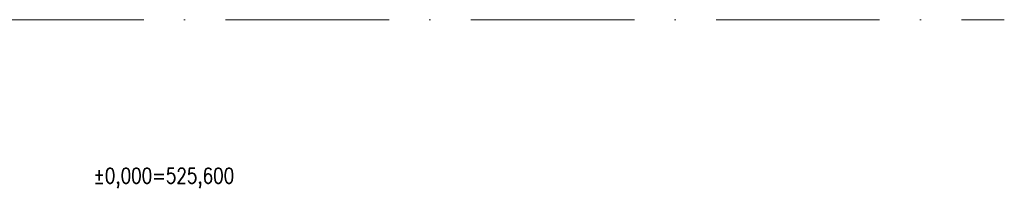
# Model space of a CAD drawing. Header units: millimetres. Extents: x -34728 to 839610, y -480656 to 464976.
# Tile 15 of 69: x 12252 to 24295, y -3743 to -1692. Entities that reach past the tile are written whole.
import ezdxf
from ezdxf.enums import TextEntityAlignment as Align

# ---------------------------------------------------------------- set-up
doc = ezdxf.new("R2010")
doc.units = ezdxf.units.MM
doc.linetypes.add('ČERCHOVANÁ', pattern=[25.4, 12.7, -6.35, 0, -6.35])
doc.linetypes.add('Čerchovaná 20mm', pattern=[3000, 2000, -500, 0, -500])
doc.layers.get('0').update_dxf_attribs({"color": 9})
doc.layers.get('Defpoints').update_dxf_attribs({"color": 140})
doc.layers.add('CA_OSY', color=9, linetype='ČERCHOVANÁ', lineweight=9)
doc.styles.add('ROMANS', font='romans', dxfattribs={"width": 0.8})

# ---------------------------------------------------------------- blocks, each defined once
blk = doc.blocks.new('A$C283bf1a8')
at = {"layer": 'CA_OSY', "linetype": 'Čerchovaná 20mm'}
blk.add_line((-1911, 13000), (19615, 13000), dxfattribs=at)

msp = doc.modelspace()

# ---------------------------------------------------------------- texts
at = {"layer": 'Defpoints', "transparency": 33554687, "style": 'ROMANS', "width": 0.8}
msp.add_text('%%P0,000=525,600', height=187.5, dxfattribs=at).set_placement((14013.67, -3694.61), align=Align.CENTER)

# ---------------------------------------------------------------- next in the draw order: block references
at = {"color": 200, "lineweight": 35}
msp.add_blockref('A$C283bf1a8', (4680.05, -14691.69), dxfattribs=at)

doc.saveas('drawing.dxf')
